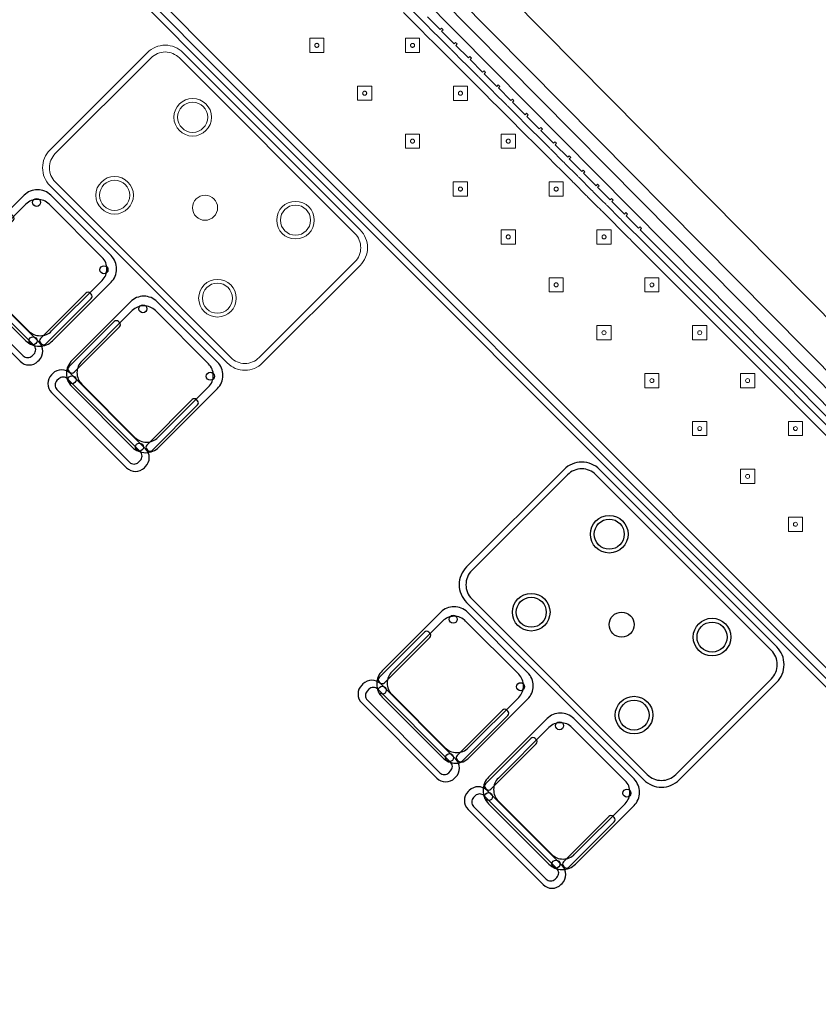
# Model space of a CAD drawing. Header units: metres. Extents: x 2232.4 to 2275.2, y 411.9 to 437.5.
# Tile 7 of 19: x 2245.1 to 2248.2, y 431 to 434.9. Entities that reach past the tile are written whole.
import ezdxf

# ---------------------------------------------------------------- set-up
doc = ezdxf.new("R2010")
doc.units = ezdxf.units.M
for name, color, linetype in [('DOOR', 5, 'Continuous'), ('RP_CHAIRS', 7, 'Continuous'), ('RP_TABLES', 7, 'Continuous')]:
    doc.layers.add(name, color=color, linetype=linetype)
doc.layers.add('NC_N1_BANQUETTES', color=7, linetype='Continuous', lineweight=13)
doc.layers.add('NC_N1_TABLES', color=7, linetype='Continuous', lineweight=13)

# ---------------------------------------------------------------- blocks, each defined once
blk = doc.blocks.new('RP_MODERN_EXTENDED_TRIANGLE_L')
at = {"color": 0, "linetype": 'Continuous', "lineweight": -2}
for points in [[(0.035, 3.089), (0.035, 3.16), (0.027, 3.16), (0.027, 3.169), (0.035, 3.169), (0.035, 3.24), (0.027, 3.24), (0.027, 3.249), (0.035, 3.249), (0.035, 3.32), (0.027, 3.32), (0.027, 3.329), (0.035, 3.329), (0.035, 3.4), (0.027, 3.4), (0.027, 3.409), (0.035, 3.409), (0.035, 3.48), (0.027, 3.48), (0.027, 3.489), (0.035, 3.489), (0.035, 3.56), (0.027, 3.56), (0.027, 3.569), (0.035, 3.569), (0.035, 3.64), (0.027, 3.64), (0.027, 3.649), (0.035, 3.649), (0.035, 3.72), (0.027, 3.72), (0.027, 3.729), (0.035, 3.729), (0.035, 3.8), (0.027, 3.8), (0.027, 3.809), (0.035, 3.809), (0.035, 3.88), (0.027, 3.88), (0.027, 3.889), (0.035, 3.889), (0.035, 3.96), (0.027, 3.96), (0.027, 3.969), (0.035, 3.969), (0.035, 4.04), (0.027, 4.04), (0.027, 4.049), (0.035, 4.049), (0.035, 4.1), (0.035, 4.12), (0.027, 4.12), (0.027, 4.129), (0.035, 4.129), (0.035, 4.2), (0.027, 4.2), (0.027, 4.209), (0.035, 4.209), (0.035, 4.28), (0.027, 4.28), (0.027, 4.289), (0.035, 4.289), (0.035, 4.35), (0.035, 7.89)], [(0.8, 7.89), (0.8, 4.35), (0.8, 4.1), (0.8, 0.8)], [(0.06, 3.009), (0.06, 3.08), (0.0599, 3.0825), (0.0596, 3.0845), (0.0599, 3.0865), (0.06, 3.089), (0.06, 3.16), (0.0599, 3.1625), (0.0596, 3.1645), (0.0599, 3.1665), (0.06, 3.169), (0.06, 3.24), (0.0599, 3.2425), (0.0596, 3.2445), (0.0599, 3.2465), (0.06, 3.249), (0.06, 3.32), (0.0599, 3.3225), (0.0596, 3.3245), (0.0599, 3.3265), (0.06, 3.329), (0.06, 3.4), (0.0599, 3.4025), (0.0596, 3.4045), (0.0599, 3.4065), (0.06, 3.409), (0.06, 3.48), (0.0599, 3.4825), (0.0596, 3.4845), (0.0599, 3.4865), (0.06, 3.489), (0.06, 3.56), (0.0599, 3.5625), (0.0596, 3.5645), (0.0599, 3.5665), (0.06, 3.569), (0.06, 3.64), (0.0599, 3.6425), (0.0596, 3.6445), (0.0599, 3.6465), (0.06, 3.649), (0.06, 3.72), (0.0599, 3.7225), (0.0596, 3.7245), (0.0599, 3.7265), (0.06, 3.729), (0.06, 3.8), (0.0599, 3.8025), (0.0596, 3.8045), (0.0599, 3.8065), (0.06, 3.809), (0.06, 3.88), (0.0599, 3.8825), (0.0596, 3.8845), (0.0599, 3.8865), (0.06, 3.889), (0.06, 3.96), (0.0599, 3.9625), (0.0596, 3.9645), (0.0599, 3.9665), (0.06, 3.969), (0.06, 4.04), (0.0599, 4.0425), (0.0596, 4.0445), (0.0599, 4.0465), (0.06, 4.049), (0.06, 4.1), (0.06, 4.1), (0.06, 4.12), (0.0599, 4.1225), (0.0596, 4.1245), (0.0599, 4.1265), (0.06, 4.129), (0.06, 4.2), (0.0599, 4.2025), (0.0596, 4.2045), (0.0599, 4.2065), (0.06, 4.209), (0.06, 4.28), (0.0599, 4.2825), (0.0596, 4.2845), (0.0599, 4.2865), (0.06, 4.289), (0.06, 7.865)], [(0.775, 7.865), (0.775, 4.325), (0.775, 4.1), (0.775, 0.8)], [(0.09, 3.009), (0.09, 3.08), (0.0898, 3.0845), (0.09, 3.089), (0.09, 3.16), (0.0898, 3.1645), (0.09, 3.169), (0.09, 3.24), (0.0898, 3.2445), (0.09, 3.249), (0.09, 3.32), (0.0898, 3.3245), (0.09, 3.329), (0.09, 3.4), (0.0898, 3.4045), (0.09, 3.409), (0.09, 3.48), (0.0898, 3.4845), (0.09, 3.489), (0.09, 3.56), (0.0898, 3.5645), (0.09, 3.569), (0.09, 3.64), (0.0898, 3.6445), (0.09, 3.649), (0.09, 3.72), (0.0898, 3.7245), (0.09, 3.729), (0.09, 3.8), (0.0898, 3.8045), (0.09, 3.809), (0.09, 3.88), (0.0898, 3.8845), (0.09, 3.889), (0.09, 3.96), (0.0898, 3.9645), (0.09, 3.969), (0.09, 4.04), (0.0898, 4.0445), (0.09, 4.049), (0.09, 4.1), (0.09, 4.12), (0.0898, 4.1245), (0.09, 4.129), (0.09, 4.2), (0.0898, 4.2045), (0.09, 4.209), (0.09, 4.28), (0.0898, 4.2845), (0.09, 4.289), (0.09, 4.295), (0.09, 7.835)], [(0.745, 7.835), (0.745, 4.295), (0.745, 4.1), (0.745, 0.8)]]:
    blk.add_lwpolyline(points, dxfattribs=at)
at = {"color": 0, "lineweight": -2}
for points in [[(0.427, 5.517), (0.467, 5.557), (0.427, 5.597), (0.387, 5.557)], [(0.157, 5.247), (0.197, 5.287), (0.157, 5.327), (0.117, 5.287)], [(0.427, 5.247), (0.467, 5.287), (0.427, 5.327), (0.387, 5.287)], [(0.157, 4.977), (0.197, 5.017), (0.157, 5.057), (0.117, 5.017)], [(0.427, 4.977), (0.467, 5.017), (0.427, 5.057), (0.387, 5.017)], [(0.157, 4.707), (0.197, 4.747), (0.157, 4.787), (0.117, 4.747)], [(0.427, 4.707), (0.467, 4.747), (0.427, 4.787), (0.387, 4.747)], [(0.157, 4.437), (0.197, 4.477), (0.157, 4.517), (0.117, 4.477)], [(0.427, 4.437), (0.467, 4.477), (0.427, 4.517), (0.387, 4.477)]]:
    blk.add_lwpolyline(points, close=True, dxfattribs=at)
at = {"color": 0, "linetype": 'Continuous', "lineweight": -2}
for points in [[(0.157, 4.167), (0.197, 4.207), (0.157, 4.247), (0.117, 4.207)], [(0.427, 4.167), (0.467, 4.207), (0.427, 4.247), (0.387, 4.207)], [(0.165, 4.207), (0.165, 4.2062), (0.1648, 4.2054), (0.1647, 4.2047), (0.1644, 4.2039), (0.1641, 4.2032), (0.1637, 4.2026), (0.1632, 4.2019), (0.1627, 4.2013), (0.1621, 4.2008), (0.1614, 4.2003), (0.1608, 4.1999), (0.1601, 4.1996), (0.1593, 4.1993), (0.1586, 4.1992), (0.1578, 4.199), (0.157, 4.199), (0.1562, 4.199), (0.1554, 4.1992), (0.1547, 4.1993), (0.1539, 4.1996), (0.1532, 4.1999), (0.1526, 4.2003), (0.1519, 4.2008), (0.1513, 4.2013), (0.1508, 4.2019), (0.1503, 4.2026), (0.1499, 4.2032), (0.1496, 4.2039), (0.1493, 4.2047), (0.1492, 4.2054), (0.149, 4.2062), (0.149, 4.207), (0.149, 4.2078), (0.1492, 4.2086), (0.1493, 4.2093), (0.1496, 4.2101), (0.1499, 4.2108), (0.1503, 4.2114), (0.1508, 4.2121), (0.1513, 4.2127), (0.1519, 4.2132), (0.1526, 4.2137), (0.1532, 4.2141), (0.1539, 4.2144), (0.1547, 4.2147), (0.1554, 4.2148), (0.1562, 4.215), (0.157, 4.215), (0.1578, 4.215), (0.1586, 4.2148), (0.1593, 4.2147), (0.1601, 4.2144), (0.1608, 4.2141), (0.1614, 4.2137), (0.1621, 4.2132), (0.1627, 4.2127), (0.1632, 4.2121), (0.1637, 4.2114), (0.1641, 4.2108), (0.1644, 4.2101), (0.1647, 4.2093), (0.1648, 4.2086), (0.165, 4.2078)], [(0.435, 4.207), (0.435, 4.2062), (0.4348, 4.2054), (0.4347, 4.2047), (0.4344, 4.2039), (0.4341, 4.2032), (0.4337, 4.2026), (0.4332, 4.2019), (0.4327, 4.2013), (0.4321, 4.2008), (0.4314, 4.2003), (0.4308, 4.1999), (0.4301, 4.1996), (0.4293, 4.1993), (0.4286, 4.1992), (0.4278, 4.199), (0.427, 4.199), (0.4262, 4.199), (0.4254, 4.1992), (0.4247, 4.1993), (0.4239, 4.1996), (0.4232, 4.1999), (0.4226, 4.2003), (0.4219, 4.2008), (0.4213, 4.2013), (0.4208, 4.2019), (0.4203, 4.2026), (0.4199, 4.2032), (0.4196, 4.2039), (0.4193, 4.2047), (0.4192, 4.2054), (0.419, 4.2062), (0.419, 4.207), (0.419, 4.2078), (0.4192, 4.2086), (0.4193, 4.2093), (0.4196, 4.2101), (0.4199, 4.2108), (0.4203, 4.2114), (0.4208, 4.2121), (0.4213, 4.2127), (0.4219, 4.2132), (0.4226, 4.2137), (0.4232, 4.2141), (0.4239, 4.2144), (0.4247, 4.2147), (0.4254, 4.2148), (0.4262, 4.215), (0.427, 4.215), (0.4278, 4.215), (0.4286, 4.2148), (0.4293, 4.2147), (0.4301, 4.2144), (0.4308, 4.2141), (0.4314, 4.2137), (0.4321, 4.2132), (0.4327, 4.2127), (0.4332, 4.2121), (0.4337, 4.2114), (0.4341, 4.2108), (0.4344, 4.2101), (0.4347, 4.2093), (0.4348, 4.2086), (0.435, 4.2078)], [(0.157, 3.897), (0.197, 3.937), (0.157, 3.977), (0.117, 3.937)], [(0.427, 3.897), (0.467, 3.937), (0.427, 3.977), (0.387, 3.937)], [(0.165, 3.937), (0.165, 3.9362), (0.1648, 3.9354), (0.1647, 3.9347), (0.1644, 3.9339), (0.1641, 3.9332), (0.1637, 3.9326), (0.1632, 3.9319), (0.1627, 3.9313), (0.1621, 3.9308), (0.1614, 3.9303), (0.1608, 3.9299), (0.1601, 3.9296), (0.1593, 3.9293), (0.1586, 3.9292), (0.1578, 3.929), (0.157, 3.929), (0.1562, 3.929), (0.1554, 3.9292), (0.1547, 3.9293), (0.1539, 3.9296), (0.1532, 3.9299), (0.1526, 3.9303), (0.1519, 3.9308), (0.1513, 3.9313), (0.1508, 3.9319), (0.1503, 3.9326), (0.1499, 3.9332), (0.1496, 3.9339), (0.1493, 3.9347), (0.1492, 3.9354), (0.149, 3.9362), (0.149, 3.937), (0.149, 3.9378), (0.1492, 3.9386), (0.1493, 3.9393), (0.1496, 3.9401), (0.1499, 3.9408), (0.1503, 3.9414), (0.1508, 3.9421), (0.1513, 3.9427), (0.1519, 3.9432), (0.1526, 3.9437), (0.1532, 3.9441), (0.1539, 3.9444), (0.1547, 3.9447), (0.1554, 3.9448), (0.1562, 3.945), (0.157, 3.945), (0.1578, 3.945), (0.1586, 3.9448), (0.1593, 3.9447), (0.1601, 3.9444), (0.1608, 3.9441), (0.1614, 3.9437), (0.1621, 3.9432), (0.1627, 3.9427), (0.1632, 3.9421), (0.1637, 3.9414), (0.1641, 3.9408), (0.1644, 3.9401), (0.1647, 3.9393), (0.1648, 3.9386), (0.165, 3.9378)], [(0.435, 3.937), (0.435, 3.9362), (0.4348, 3.9354), (0.4347, 3.9347), (0.4344, 3.9339), (0.4341, 3.9332), (0.4337, 3.9326), (0.4332, 3.9319), (0.4327, 3.9313), (0.4321, 3.9308), (0.4314, 3.9303), (0.4308, 3.9299), (0.4301, 3.9296), (0.4293, 3.9293), (0.4286, 3.9292), (0.4278, 3.929), (0.427, 3.929), (0.4262, 3.929), (0.4254, 3.9292), (0.4247, 3.9293), (0.4239, 3.9296), (0.4232, 3.9299), (0.4226, 3.9303), (0.4219, 3.9308), (0.4213, 3.9313), (0.4208, 3.9319), (0.4203, 3.9326), (0.4199, 3.9332), (0.4196, 3.9339), (0.4193, 3.9347), (0.4192, 3.9354), (0.419, 3.9362), (0.419, 3.937), (0.419, 3.9378), (0.4192, 3.9386), (0.4193, 3.9393), (0.4196, 3.9401), (0.4199, 3.9408), (0.4203, 3.9414), (0.4208, 3.9421), (0.4213, 3.9427), (0.4219, 3.9432), (0.4226, 3.9437), (0.4232, 3.9441), (0.4239, 3.9444), (0.4247, 3.9447), (0.4254, 3.9448), (0.4262, 3.945), (0.427, 3.945), (0.4278, 3.945), (0.4286, 3.9448), (0.4293, 3.9447), (0.4301, 3.9444), (0.4308, 3.9441), (0.4314, 3.9437), (0.4321, 3.9432), (0.4327, 3.9427), (0.4332, 3.9421), (0.4337, 3.9414), (0.4341, 3.9408), (0.4344, 3.9401), (0.4347, 3.9393), (0.4348, 3.9386), (0.435, 3.9378)], [(0.157, 3.627), (0.197, 3.667), (0.157, 3.707), (0.117, 3.667)], [(0.427, 3.627), (0.467, 3.667), (0.427, 3.707), (0.387, 3.667)], [(0.165, 3.667), (0.165, 3.6662), (0.1648, 3.6654), (0.1647, 3.6647), (0.1644, 3.6639), (0.1641, 3.6632), (0.1637, 3.6626), (0.1632, 3.6619), (0.1627, 3.6613), (0.1621, 3.6608), (0.1614, 3.6603), (0.1608, 3.6599), (0.1601, 3.6596), (0.1593, 3.6593), (0.1586, 3.6592), (0.1578, 3.659), (0.157, 3.659), (0.1562, 3.659), (0.1554, 3.6592), (0.1547, 3.6593), (0.1539, 3.6596), (0.1532, 3.6599), (0.1526, 3.6603), (0.1519, 3.6608), (0.1513, 3.6613), (0.1508, 3.6619), (0.1503, 3.6626), (0.1499, 3.6632), (0.1496, 3.6639), (0.1493, 3.6647), (0.1492, 3.6654), (0.149, 3.6662), (0.149, 3.667), (0.149, 3.6678), (0.1492, 3.6686), (0.1493, 3.6693), (0.1496, 3.6701), (0.1499, 3.6708), (0.1503, 3.6714), (0.1508, 3.6721), (0.1513, 3.6727), (0.1519, 3.6732), (0.1526, 3.6737), (0.1532, 3.6741), (0.1539, 3.6744), (0.1547, 3.6747), (0.1554, 3.6748), (0.1562, 3.675), (0.157, 3.675), (0.1578, 3.675), (0.1586, 3.6748), (0.1593, 3.6747), (0.1601, 3.6744), (0.1608, 3.6741), (0.1614, 3.6737), (0.1621, 3.6732), (0.1627, 3.6727), (0.1632, 3.6721), (0.1637, 3.6714), (0.1641, 3.6708), (0.1644, 3.6701), (0.1647, 3.6693), (0.1648, 3.6686), (0.165, 3.6678)], [(0.435, 3.667), (0.435, 3.6662), (0.4348, 3.6654), (0.4347, 3.6647), (0.4344, 3.6639), (0.4341, 3.6632), (0.4337, 3.6626), (0.4332, 3.6619), (0.4327, 3.6613), (0.4321, 3.6608), (0.4314, 3.6603), (0.4308, 3.6599), (0.4301, 3.6596), (0.4293, 3.6593), (0.4286, 3.6592), (0.4278, 3.659), (0.427, 3.659), (0.4262, 3.659), (0.4254, 3.6592), (0.4247, 3.6593), (0.4239, 3.6596), (0.4232, 3.6599), (0.4226, 3.6603), (0.4219, 3.6608), (0.4213, 3.6613), (0.4208, 3.6619), (0.4203, 3.6626), (0.4199, 3.6632), (0.4196, 3.6639), (0.4193, 3.6647), (0.4192, 3.6654), (0.419, 3.6662), (0.419, 3.667), (0.419, 3.6678), (0.4192, 3.6686), (0.4193, 3.6693), (0.4196, 3.6701), (0.4199, 3.6708), (0.4203, 3.6714), (0.4208, 3.6721), (0.4213, 3.6727), (0.4219, 3.6732), (0.4226, 3.6737), (0.4232, 3.6741), (0.4239, 3.6744), (0.4247, 3.6747), (0.4254, 3.6748), (0.4262, 3.675), (0.427, 3.675), (0.4278, 3.675), (0.4286, 3.6748), (0.4293, 3.6747), (0.4301, 3.6744), (0.4308, 3.6741), (0.4314, 3.6737), (0.4321, 3.6732), (0.4327, 3.6727), (0.4332, 3.6721), (0.4337, 3.6714), (0.4341, 3.6708), (0.4344, 3.6701), (0.4347, 3.6693), (0.4348, 3.6686), (0.435, 3.6678)], [(0.157, 3.357), (0.197, 3.397), (0.157, 3.437), (0.117, 3.397)], [(0.427, 3.357), (0.467, 3.397), (0.427, 3.437), (0.387, 3.397)], [(0.165, 3.397), (0.165, 3.3962), (0.1648, 3.3954), (0.1647, 3.3947), (0.1644, 3.3939), (0.1641, 3.3932), (0.1637, 3.3926), (0.1632, 3.3919), (0.1627, 3.3913), (0.1621, 3.3908), (0.1614, 3.3903), (0.1608, 3.3899), (0.1601, 3.3896), (0.1593, 3.3893), (0.1586, 3.3892), (0.1578, 3.389), (0.157, 3.389), (0.1562, 3.389), (0.1554, 3.3892), (0.1547, 3.3893), (0.1539, 3.3896), (0.1532, 3.3899), (0.1526, 3.3903), (0.1519, 3.3908), (0.1513, 3.3913), (0.1508, 3.3919), (0.1503, 3.3926), (0.1499, 3.3932), (0.1496, 3.3939), (0.1493, 3.3947), (0.1492, 3.3954), (0.149, 3.3962), (0.149, 3.397), (0.149, 3.3978), (0.1492, 3.3986), (0.1493, 3.3993), (0.1496, 3.4001), (0.1499, 3.4008), (0.1503, 3.4014), (0.1508, 3.4021), (0.1513, 3.4027), (0.1519, 3.4032), (0.1526, 3.4037), (0.1532, 3.4041), (0.1539, 3.4044), (0.1547, 3.4047), (0.1554, 3.4048), (0.1562, 3.405), (0.157, 3.405), (0.1578, 3.405), (0.1586, 3.4048), (0.1593, 3.4047), (0.1601, 3.4044), (0.1608, 3.4041), (0.1614, 3.4037), (0.1621, 3.4032), (0.1627, 3.4027), (0.1632, 3.4021), (0.1637, 3.4014), (0.1641, 3.4008), (0.1644, 3.4001), (0.1647, 3.3993), (0.1648, 3.3986), (0.165, 3.3978)], [(0.435, 3.397), (0.435, 3.3962), (0.4348, 3.3954), (0.4347, 3.3947), (0.4344, 3.3939), (0.4341, 3.3932), (0.4337, 3.3926), (0.4332, 3.3919), (0.4327, 3.3913), (0.4321, 3.3908), (0.4314, 3.3903), (0.4308, 3.3899), (0.4301, 3.3896), (0.4293, 3.3893), (0.4286, 3.3892), (0.4278, 3.389), (0.427, 3.389), (0.4262, 3.389), (0.4254, 3.3892), (0.4247, 3.3893), (0.4239, 3.3896), (0.4232, 3.3899), (0.4226, 3.3903), (0.4219, 3.3908), (0.4213, 3.3913), (0.4208, 3.3919), (0.4203, 3.3926), (0.4199, 3.3932), (0.4196, 3.3939), (0.4193, 3.3947), (0.4192, 3.3954), (0.419, 3.3962), (0.419, 3.397), (0.419, 3.3978), (0.4192, 3.3986), (0.4193, 3.3993), (0.4196, 3.4001), (0.4199, 3.4008), (0.4203, 3.4014), (0.4208, 3.4021), (0.4213, 3.4027), (0.4219, 3.4032), (0.4226, 3.4037), (0.4232, 3.4041), (0.4239, 3.4044), (0.4247, 3.4047), (0.4254, 3.4048), (0.4262, 3.405), (0.427, 3.405), (0.4278, 3.405), (0.4286, 3.4048), (0.4293, 3.4047), (0.4301, 3.4044), (0.4308, 3.4041), (0.4314, 3.4037), (0.4321, 3.4032), (0.4327, 3.4027), (0.4332, 3.4021), (0.4337, 3.4014), (0.4341, 3.4008), (0.4344, 3.4001), (0.4347, 3.3993), (0.4348, 3.3986), (0.435, 3.3978)], [(0.157, 3.087), (0.197, 3.127), (0.157, 3.167), (0.117, 3.127)], [(0.427, 3.087), (0.467, 3.127), (0.427, 3.167), (0.387, 3.127)], [(0.165, 3.127), (0.165, 3.1262), (0.1648, 3.1254), (0.1647, 3.1247), (0.1644, 3.1239), (0.1641, 3.1232), (0.1637, 3.1226), (0.1632, 3.1219), (0.1627, 3.1213), (0.1621, 3.1208), (0.1614, 3.1203), (0.1608, 3.1199), (0.1601, 3.1196), (0.1593, 3.1193), (0.1586, 3.1192), (0.1578, 3.119), (0.157, 3.119), (0.1562, 3.119), (0.1554, 3.1192), (0.1547, 3.1193), (0.1539, 3.1196), (0.1532, 3.1199), (0.1526, 3.1203), (0.1519, 3.1208), (0.1513, 3.1213), (0.1508, 3.1219), (0.1503, 3.1226), (0.1499, 3.1232), (0.1496, 3.1239), (0.1493, 3.1247), (0.1492, 3.1254), (0.149, 3.1262), (0.149, 3.127), (0.149, 3.1278), (0.1492, 3.1286), (0.1493, 3.1293), (0.1496, 3.1301), (0.1499, 3.1308), (0.1503, 3.1314), (0.1508, 3.1321), (0.1513, 3.1327), (0.1519, 3.1332), (0.1526, 3.1337), (0.1532, 3.1341), (0.1539, 3.1344), (0.1547, 3.1347), (0.1554, 3.1348), (0.1562, 3.135), (0.157, 3.135), (0.1578, 3.135), (0.1586, 3.1348), (0.1593, 3.1347), (0.1601, 3.1344), (0.1608, 3.1341), (0.1614, 3.1337), (0.1621, 3.1332), (0.1627, 3.1327), (0.1632, 3.1321), (0.1637, 3.1314), (0.1641, 3.1308), (0.1644, 3.1301), (0.1647, 3.1293), (0.1648, 3.1286), (0.165, 3.1278)], [(0.435, 3.127), (0.435, 3.1262), (0.4348, 3.1254), (0.4347, 3.1247), (0.4344, 3.1239), (0.4341, 3.1232), (0.4337, 3.1226), (0.4332, 3.1219), (0.4327, 3.1213), (0.4321, 3.1208), (0.4314, 3.1203), (0.4308, 3.1199), (0.4301, 3.1196), (0.4293, 3.1193), (0.4286, 3.1192), (0.4278, 3.119), (0.427, 3.119), (0.4262, 3.119), (0.4254, 3.1192), (0.4247, 3.1193), (0.4239, 3.1196), (0.4232, 3.1199), (0.4226, 3.1203), (0.4219, 3.1208), (0.4213, 3.1213), (0.4208, 3.1219), (0.4203, 3.1226), (0.4199, 3.1232), (0.4196, 3.1239), (0.4193, 3.1247), (0.4192, 3.1254), (0.419, 3.1262), (0.419, 3.127), (0.419, 3.1278), (0.4192, 3.1286), (0.4193, 3.1293), (0.4196, 3.1301), (0.4199, 3.1308), (0.4203, 3.1314), (0.4208, 3.1321), (0.4213, 3.1327), (0.4219, 3.1332), (0.4226, 3.1337), (0.4232, 3.1341), (0.4239, 3.1344), (0.4247, 3.1347), (0.4254, 3.1348), (0.4262, 3.135), (0.427, 3.135), (0.4278, 3.135), (0.4286, 3.1348), (0.4293, 3.1347), (0.4301, 3.1344), (0.4308, 3.1341), (0.4314, 3.1337), (0.4321, 3.1332), (0.4327, 3.1327), (0.4332, 3.1321), (0.4337, 3.1314), (0.4341, 3.1308), (0.4344, 3.1301), (0.4347, 3.1293), (0.4348, 3.1286), (0.435, 3.1278)], [(0.427, 2.817), (0.467, 2.857), (0.427, 2.897), (0.387, 2.857)], [(0.435, 2.857), (0.435, 2.8562), (0.4348, 2.8554), (0.4347, 2.8547), (0.4344, 2.8539), (0.4341, 2.8532), (0.4337, 2.8526), (0.4332, 2.8519), (0.4327, 2.8513), (0.4321, 2.8508), (0.4314, 2.8503), (0.4308, 2.8499), (0.4301, 2.8496), (0.4293, 2.8493), (0.4286, 2.8492), (0.4278, 2.849), (0.427, 2.849), (0.4262, 2.849), (0.4254, 2.8492), (0.4247, 2.8493), (0.4239, 2.8496), (0.4232, 2.8499), (0.4226, 2.8503), (0.4219, 2.8508), (0.4213, 2.8513), (0.4208, 2.8519), (0.4203, 2.8526), (0.4199, 2.8532), (0.4196, 2.8539), (0.4193, 2.8547), (0.4192, 2.8554), (0.419, 2.8562), (0.419, 2.857), (0.419, 2.8578), (0.4192, 2.8586), (0.4193, 2.8593), (0.4196, 2.8601), (0.4199, 2.8608), (0.4203, 2.8614), (0.4208, 2.8621), (0.4213, 2.8627), (0.4219, 2.8632), (0.4226, 2.8637), (0.4232, 2.8641), (0.4239, 2.8644), (0.4247, 2.8647), (0.4254, 2.8648), (0.4262, 2.865), (0.427, 2.865), (0.4278, 2.865), (0.4286, 2.8648), (0.4293, 2.8647), (0.4301, 2.8644), (0.4308, 2.8641), (0.4314, 2.8637), (0.4321, 2.8632), (0.4327, 2.8627), (0.4332, 2.8621), (0.4337, 2.8614), (0.4341, 2.8608), (0.4344, 2.8601), (0.4347, 2.8593), (0.4348, 2.8586), (0.435, 2.8578)]]:
    blk.add_lwpolyline(points, close=True, dxfattribs=at)
at = {"color": 0, "lineweight": -2}
for centre in [(0.427, 5.557), (0.157, 5.287), (0.427, 5.287), (0.157, 5.017), (0.427, 5.017), (0.157, 4.747), (0.427, 4.747), (0.157, 4.477), (0.427, 4.477)]:
    blk.add_circle(centre, 0.008, dxfattribs=at)
blk = doc.blocks.new('RP_MODERN_TABLE_4')
at = {"color": 0}
for points in [[(-0.5, -0.375), (0.5, -0.375, 0.414214), (0.6, -0.275), (0.6, 0.275, 0.414214), (0.5, 0.375), (-0.5, 0.375, 0.414214), (-0.6, 0.275), (-0.6, -0.275, 0.414214)], [(-0.495, -0.35), (0.495, -0.35, 0.414214), (0.575, -0.27), (0.575, 0.27, 0.414214), (0.495, 0.35), (-0.495, 0.35, 0.414214), (-0.575, 0.27), (-0.575, -0.27, 0.414214)]]:
    blk.add_lwpolyline(points, format="xyb", close=True, dxfattribs=at)
for centre, radius in [((-0.29, 0.22), 0.075), ((-0.29, 0.22), 0.06), ((0.29, 0.22), 0.075), ((0.29, 0.22), 0.06), ((0, 0), 0.05), ((-0.29, -0.22), 0.075), ((0.29, -0.22), 0.075), ((-0.29, -0.22), 0.06), ((0.29, -0.22), 0.06)]:
    blk.add_circle(centre, radius, dxfattribs=at)
blk = doc.blocks.new('RP_MODERN_CHAIR')
at = {"color": 0}
for points in [[(-0.212, 0.172), (0.212, 0.172, 0.414214), (0.262, 0.222), (0.262, 0.229, 0.414214), (0.212, 0.279), (-0.212, 0.279, 0.414214), (-0.262, 0.229), (-0.262, 0.222, 0.414214)], [(-0.205, 0.195), (0.205, 0.195, 0.414214), (0.23, 0.22), (0.23, 0.23, 0.414214), (0.205, 0.255), (-0.205, 0.255, 0.414214), (-0.23, 0.23), (-0.23, 0.22, 0.414214)], [(-0.17, -0.275), (0.17, -0.275, 0.414214), (0.245, -0.2), (0.245, 0.13, 0.414214), (0.17, 0.205), (-0.17, 0.205, 0.414214), (-0.245, 0.13), (-0.245, -0.2, 0.414214)], [(-0.223, -0.11), (-0.217, -0.11, 0.414214), (-0.205, -0.098), (-0.205, 0.158, 0.414214), (-0.217, 0.17), (-0.223, 0.17, 0.414214), (-0.235, 0.158), (-0.235, -0.098, 0.414214)], [(-0.15, -0.245), (0.15, -0.245, 0.414214), (0.215, -0.18), (0.215, 0.105, 0.414214), (0.15, 0.17), (-0.15, 0.17, 0.414214), (-0.215, 0.105), (-0.215, -0.18, 0.414214)], [(0.217, -0.11), (0.223, -0.11, 0.414214), (0.235, -0.098), (0.235, 0.158, 0.414214), (0.223, 0.17), (0.217, 0.17, 0.414214), (0.205, 0.158), (0.205, -0.098, 0.414214)]]:
    blk.add_lwpolyline(points, format="xyb", close=True, dxfattribs=at)
for centre in [(-0.19, 0.185), (0.19, 0.185), (-0.19, -0.215), (0.19, -0.215)]:
    blk.add_circle(centre, 0.016, dxfattribs=at)

msp = doc.modelspace()

# ---------------------------------------------------------------- linework, layer by layer
at = {"layer": 'DOOR'}
for p, q in [((2249.4567, 432.496), (2245.6591, 436.3351)), ((2249.3501, 432.3905), (2245.5525, 436.2296)), ((2249.3145, 432.3553), (2245.517, 436.1944)), ((2249.279, 432.3201), (2245.4814, 436.1592))]:
    msp.add_line(p, q, dxfattribs=at)

# ---------------------------------------------------------------- block references
at = {"layer": 'NC_N1_BANQUETTES', "linetype": 'Continuous', "rotation": 224.9851542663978}
msp.add_blockref('RP_MODERN_EXTENDED_TRIANGLE_L', (2244.5243, 437.0975), dxfattribs=at)
at = {"layer": 'NC_N1_TABLES', "linetype": 'Continuous', "rotation": 314.9851542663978}
msp.add_blockref('RP_MODERN_TABLE_4', (2245.7963, 434.1274), dxfattribs=at)
at = {"layer": 'RP_CHAIRS', "linetype": 'Continuous', "rotation": 494.9851542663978}
for p in [(2245.1068, 433.8624), (2245.5309, 433.438)]:
    msp.add_blockref('RP_MODERN_CHAIR', p, dxfattribs=at)
at = {"layer": 'RP_CHAIRS', "rotation": 134.98515426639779}
for p in [(2246.7681, 432.2002), (2247.1922, 431.7759)]:
    msp.add_blockref('RP_MODERN_CHAIR', p, dxfattribs=at)
at = {"layer": 'RP_TABLES', "rotation": 314.9851542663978}
msp.add_blockref('RP_MODERN_TABLE_4', (2247.4575, 432.4652), dxfattribs=at)

doc.saveas('drawing.dxf')
